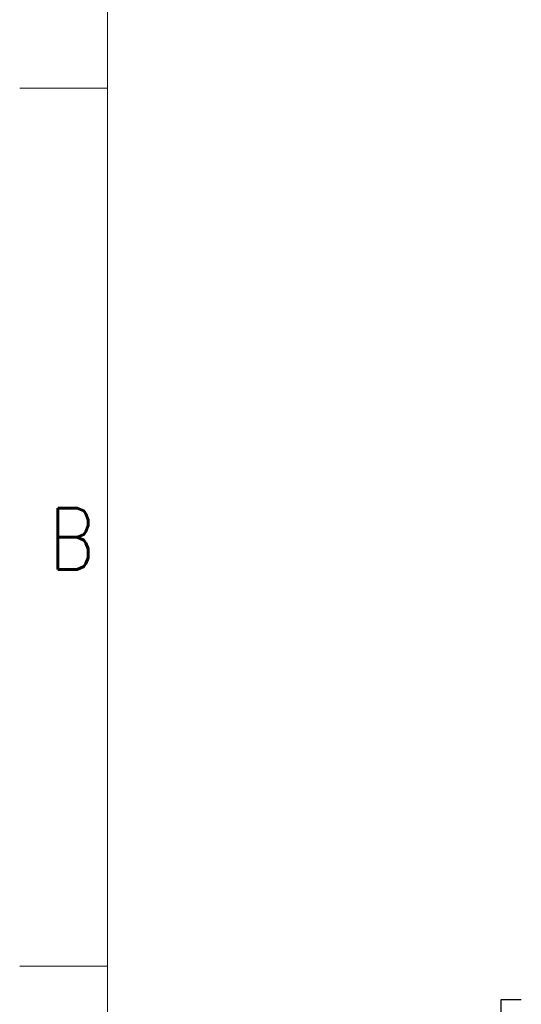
# Model space of a CAD drawing. Header units: inches. Extents: x 0 to 20790, y -12 to 14700.
# Tile 63 of 184: x 0 to 1000, y 10774 to 12737. Entities that reach past the tile are written whole.
import ezdxf

# ---------------------------------------------------------------- set-up
doc = ezdxf.new("R2010")
doc.units = ezdxf.units.IN
doc.layers.add('1', color=7, linetype='Continuous', true_color=0xffffff)
doc.layers.add('210', color=7, linetype='Continuous', true_color=0xffffff)
doc.styles.add('latin_extended', font='simplex.shx')

msp = doc.modelspace()

# ---------------------------------------------------------------- linework, layer by layer
at = {"layer": '1', "color": 2, "linetype": 'Continuous', "lineweight": 25}
for p, q in [((959.725, 10750.629), (959.725, 10783.13)), ((959.725, 10783.13), (999.724, 10783.13))]:
    msp.add_line(p, q, dxfattribs=at)
at = {"layer": '210', "color": 7, "linetype": 'Continuous', "lineweight": 18}
for p, q in [((175, 175), (175, 14525)), ((175, 12600), (0, 12600)), ((175, 10850), (0, 10850))]:
    msp.add_line(p, q, dxfattribs=at)

# ---------------------------------------------------------------- texts
at = {"layer": '210', "color": 211, "linetype": 'Continuous', "lineweight": 18, "insert": (58.721, 11640.689), "char_height": 122.5, "attachment_point": 7, "line_spacing_factor": 0.963855, "style": 'latin_extended'}
msp.add_mtext('\\W0.8203;B', dxfattribs=at)

doc.saveas('drawing.dxf')
